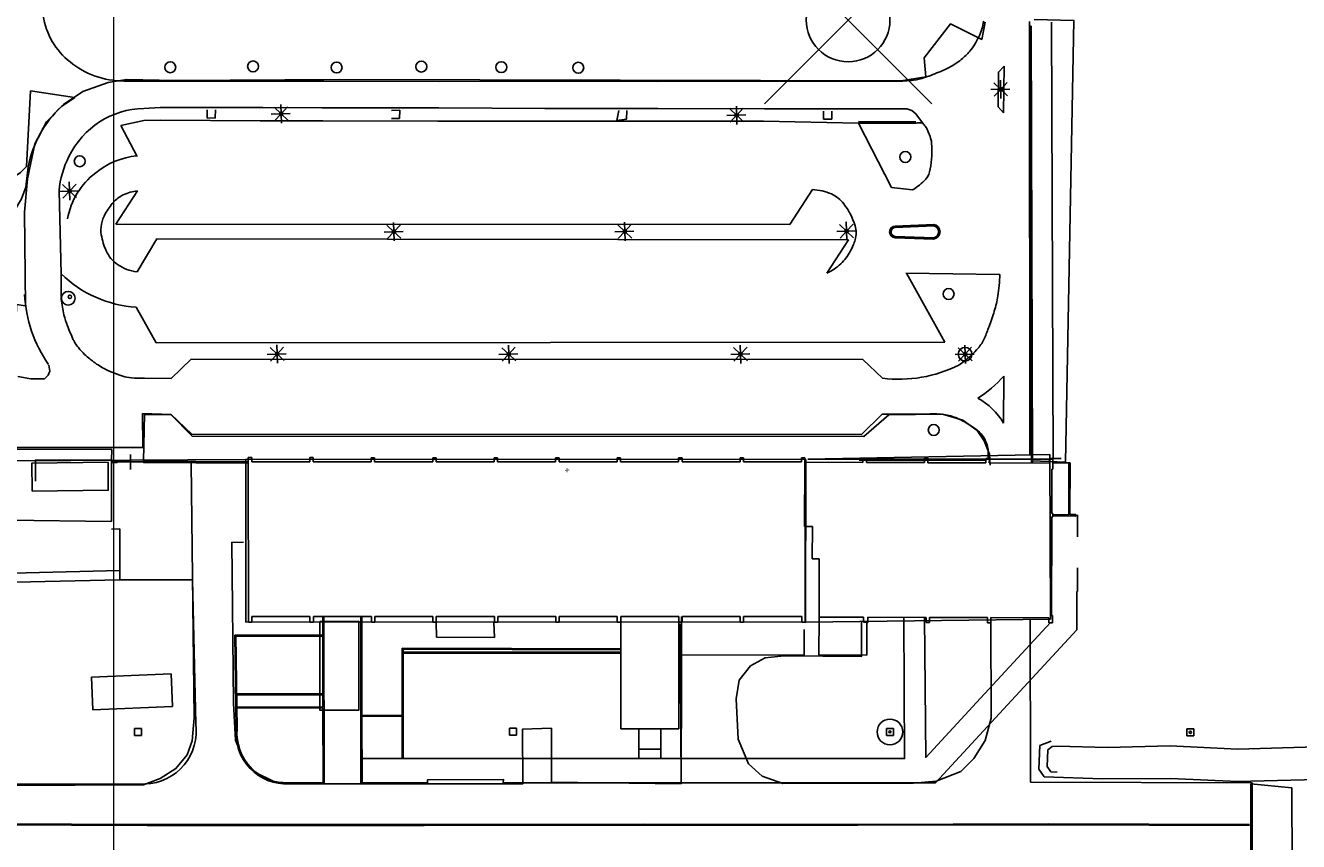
# Model space of a CAD drawing. Header units: metres. Extents: x 711 to 831, y 126 to 250.
# Tile 9 of 39: x 743.16 to 746.97, y 208.17 to 210.61. Entities that reach past the tile are written whole.
import ezdxf

# ---------------------------------------------------------------- set-up
doc = ezdxf.new("R2010")
doc.units = ezdxf.units.M
doc.header["$PDMODE"] = 35
doc.header["$PDSIZE"] = 0.25
for name, color, linetype in [('Scale_1-500', 253, 'CONTINUOUS'), ('x-Exist-Demolish$0$101', 253, 'CONTINUOUS'), ('x-Exist-Demolish$0$103', 253, 'CONTINUOUS'), ('x-Exist-Demolish$0$2', 253, 'CONTINUOUS'), ('x-Exist-Demolish$0$20-KAVEL', 253, 'CONTINUOUS'), ('x-Exist-Demolish$0$30-BUILD', 253, 'CONTINUOUS'), ('x-Exist-Demolish$0$707', 253, 'CONTINUOUS'), ('x-Exist-Demolish$0$711', 253, 'CONTINUOUS'), ('x-Exist-Demolish$0$723', 253, 'CONTINUOUS'), ('x-Exist-Demolish$0$725', 253, 'CONTINUOUS'), ('x-Exist-Demolish$0$731', 253, 'CONTINUOUS'), ('x-Exist-Demolish$0$732', 253, 'CONTINUOUS'), ('x-Exist-Demolish$0$734', 253, 'CONTINUOUS'), ('x-Exist-Demolish$0$738', 253, 'CONTINUOUS'), ('x-Exist-Demolish$0$746', 253, 'CONTINUOUS'), ('x-Exist-Demolish$0$749', 253, 'CONTINUOUS'), ('x-Exist-Demolish$0$759', 253, 'CONTINUOUS'), ('x-Exist-Demolish$0$766', 253, 'CONTINUOUS'), ('x-Exist-Demolish$0$775', 253, 'CONTINUOUS'), ('x-Exist-Demolish$0$781', 253, 'CONTINUOUS'), ('x-Exist-Demolish$0$792', 253, 'CONTINUOUS'), ('x-Exist-Demolish$0$798', 253, 'CONTINUOUS'), ('x-Exist-Demolish$0$999', 253, 'CONTINUOUS'), ('x-Exist-Demolish$0$LINASXX', 253, 'CONTINUOUS'), ('x-Exist-Demolish$0$NEO', 253, 'CONTINUOUS'), ('x-Exist-Demolish$0$RASTER', 253, 'x-Exist-Demolish$0$NIEUW$0$FENCE'), ('x-Exist-Demolish$0$TEXT2', 253, 'CONTINUOUS'), ('x-Exist-Demolish$0$Z', 253, 'CONTINUOUS')]:
    doc.layers.add(name, color=color, linetype=linetype)
doc.layers.add('X-XX-AL-TEKENBLAD_DEELKADER-G', color=1, linetype='CONTINUOUS', lineweight=18, plot=False)
doc.styles.add('x-Exist-Demolish$0$NIEUW$0$STANDARD', font='arial.ttf')
doc.styles.add('x-Exist-Demolish$0$Standard', font='arial.ttf')
doc.linetypes.add('x-Exist-Demolish$0$NIEUW$0$FENCE', pattern='A,12.5,-2.5,["X",x-Exist-Demolish$0$NIEUW$0$STANDARD,S=1.8,R=0,X=0,Y=-0.9],-3.75', length=18.75)

# ---------------------------------------------------------------- blocks, each defined once
blk = doc.blocks.new('*U22')
at = {"layer": 'X-XX-AL-TEKENBLAD_DEELKADER-G'}
blk.add_lwpolyline([(19053.89, 16658.61), (19018.81, 15511.15), (20400.16, 15468.91), (20435.25, 16616.37)], close=True, dxfattribs=at)

msp = doc.modelspace()

# ---------------------------------------------------------------- linework, layer by layer
at = {"layer": 'x-Exist-Demolish$0$101'}
msp.add_lwpolyline([(742.7279, 211.0852), (742.8772, 211.0923), (743.0123, 211.0952), (743.0631, 211.0005), (743.1141, 210.9901, -0.354173), (743.196, 210.9113), (743.2127, 210.8384), (743.2171, 210.6393, 0.187459), (743.2976, 210.5018, 0.169761), (743.4577, 210.4447), (743.6749, 210.4456)], format="xyb", dxfattribs=at)
for points in [[(743.7317, 210.3585), (743.7314, 210.3348), (743.7071, 210.3341), (743.7071, 210.3589)], [(744.2572, 210.3328), (744.2813, 210.3331), (744.2821, 210.3574), (744.2573, 210.3573)], [(744.9604, 210.3566), (744.9597, 210.3315), (744.9306, 210.3273), (744.9364, 210.3571)], [(745.5475, 210.3553), (745.548, 210.3313), (745.5724, 210.3312), (745.5725, 210.3552)], [(746.3057, 209.1503), (746.3057, 209.0841)], [(746.3056, 208.9922), (746.3056, 208.9211)], [(746.3041, 208.9212), (746.3036, 208.8066), (746.0973, 208.5829), (745.8817, 208.3502), (745.5257, 208.35), (745.0537, 208.3503), (744.5913, 208.3499), (744.5918, 208.3602), (744.3654, 208.3591), (744.3654, 208.3499), (744.1651, 208.3495)], [(744.1694, 208.4225), (744.4886, 208.4222), (744.8145, 208.4231), (745.263, 208.4228), (745.6544, 208.4229), (745.7895, 208.4224), (745.787, 208.844)], [(745.8491, 208.8438), (745.8531, 208.426), (746.0168, 208.6032), (746.2255, 208.8284)]]:
    msp.add_lwpolyline(points, dxfattribs=at)
msp.add_arc((743.5697, 209.8309), 0.4088, 183.1953, 214.5697, dxfattribs=at)
at = {"layer": 'x-Exist-Demolish$0$103'}
msp.add_lwpolyline([(743.3108, 210.3958), (743.1795, 210.4153), (743.1678, 210.1899), (743.15, 210.1715), (743.1017, 210.1387)], dxfattribs=at)
msp.add_lwpolyline([(743.1017, 210.0296), (743.1308, 210.0566), (743.1529, 210.0934), (743.1653, 210.1282), (743.1724, 210.1891, -0.156182), (743.2718, 210.3687), (743.3115, 210.3956)], format="xyb", dxfattribs=at)
at = {"layer": 'x-Exist-Demolish$0$2'}
for points, invisible_edges in [([(818.9406, 126.0717), (745.7354, 224.7199), (745.7144, 224.5981), (745.7065, 224.5215)], 9), ([(818.9406, 126.0717), (745.7065, 224.5215), (745.7029, 224.4367), (745.7071, 224.3665)], 9), ([(818.9406, 126.0717), (745.7071, 224.3665), (745.71, 224.2716), (745.6982, 224.1845)], 9), ([(818.9406, 126.0717), (745.6982, 224.1845), (745.6789, 224.1405), (745.654, 224.0778)], 9), ([(818.9406, 126.0717), (745.654, 224.0778), (745.6417, 224.0071), (745.6305, 223.8333)], 9), ([(818.9406, 126.0717), (745.6305, 223.8333), (745.6229, 223.7442), (745.6089, 223.6632)], 9), ([(818.9406, 126.0717), (745.6089, 223.6632), (745.6038, 223.6259), (745.6071, 223.5867)], 9), ([(818.9406, 126.0717), (745.6071, 223.5867), (745.598, 223.5472), (745.5823, 223.5178)], 9), ([(818.9406, 126.0717), (745.5823, 223.5178), (745.5727, 223.4976), (745.5779, 223.4626)], 9), ([(818.9406, 126.0717), (745.5779, 223.4626), (745.5709, 223.4232), (745.5581, 223.3691)], 9), ([(818.9406, 126.0717), (745.5581, 223.3691), (745.5305, 223.1905), (745.4962, 222.9643)], 9), ([(818.9406, 126.0717), (745.4962, 222.9643), (745.4798, 222.7242), (745.4544, 222.4052)], 9), ([(818.9406, 126.0717), (745.4544, 222.4052), (745.4322, 222.1195), (745.4213, 221.9335)], 9), ([(818.9406, 126.0717), (740.7537, 213.8783), (740.6035, 213.7606), (740.3713, 213.5794)], 9), ([(818.9406, 126.0717), (740.3713, 213.5794), (740.1665, 213.4366), (739.8765, 213.2757)], 9), ([(818.9406, 126.0717), (739.8765, 213.2757), (739.7556, 213.1971), (739.2435, 212.7437)], 9), ([(818.9406, 126.0717), (739.2435, 212.7437), (738.787, 212.3911), (737.9999, 211.7832)], 11), ([(818.9406, 126.0717), (737.9999, 211.7832), (737.8018, 211.6384), (737.3412, 211.3469)], 9), ([(818.9406, 126.0717), (737.3412, 211.3469), (736.8597, 211.0391), (736.1636, 210.5508)], 9), ([(818.9406, 126.0717), (736.1636, 210.5508), (734.8105, 209.5678), (734.1485, 209.0828)], 9), ([(818.9406, 126.0717), (734.1485, 209.0828), (733.4724, 208.5863), (732.7807, 208.1003)], 9)]:
    msp.add_3dface(points, dxfattribs=dict(at, invisible_edges=invisible_edges))
at = {"layer": 'x-Exist-Demolish$0$20-KAVEL'}
for points in [[(746.2279, 210.6203), (746.2337, 209.3162)], [(743.1261, 209.3113), (743.8238, 209.315)], [(746.2337, 209.3162), (745.5007, 209.3162)]]:
    msp.add_lwpolyline(points, dxfattribs=at)
at = {"layer": 'x-Exist-Demolish$0$30-BUILD'}
for points in [[(746.2236, 209.3298), (745.5007, 209.3162)], [(746.2252, 208.8381), (746.2236, 209.3298)], [(745.4941, 208.8292), (746.2252, 208.8381)]]:
    msp.add_lwpolyline(points, dxfattribs=at)
for points in [[(743.4109, 209.3072), (743.1836, 209.3046), (743.1846, 209.2209), (743.4118, 209.2235)], [(743.8226, 209.3157), (745.4944, 209.3148), (745.4941, 208.8292), (743.8224, 208.8301)], [(744.043, 208.8318), (744.0437, 208.5667), (744.1602, 208.567), (744.1595, 208.8321)]]:
    msp.add_lwpolyline(points, close=True, dxfattribs=at)
at = {"layer": 'x-Exist-Demolish$0$707'}
for points in [[(743.075, 208.2276), (743.5281, 208.2256)], [(743.075, 208.2247), (743.5281, 208.2228)], [(743.5281, 208.2256), (743.941, 208.2254)], [(743.5281, 208.2228), (743.941, 208.2226)], [(743.941, 208.2254), (744.3555, 208.226)], [(743.941, 208.2226), (744.3555, 208.2231)], [(744.3555, 208.226), (745.009, 208.2268)], [(744.3555, 208.2231), (745.009, 208.224)], [(745.009, 208.2268), (745.65, 208.226)], [(745.009, 208.224), (745.6499, 208.2232)], [(745.65, 208.226), (746.2192, 208.2272)], [(745.65, 208.2232), (746.2192, 208.2243)], [(746.2192, 208.2272), (746.8195, 208.2255)], [(746.2192, 208.2243), (746.8195, 208.2226)]]:
    msp.add_lwpolyline(points, dxfattribs=at)
at = {"layer": 'x-Exist-Demolish$0$711'}
for centre in [(743.5969, 210.4861), (743.844, 210.4884), (744.0935, 210.4852), (744.3465, 210.488), (744.5854, 210.4863), (744.8153, 210.4846), (745.7919, 210.2181), (743.3265, 210.2053), (745.9211, 209.8091), (745.8766, 209.4031)]:
    msp.add_circle(centre, 0.0163, dxfattribs=at)
at = {"layer": 'x-Exist-Demolish$0$723'}
for centre, radius in [((743.2921, 209.7965), 0.0204), ((745.9704, 209.6292), 0.0204), ((745.746, 208.5019), 0.0383)]:
    msp.add_circle(centre, radius, dxfattribs=at)
at = {"layer": 'x-Exist-Demolish$0$725'}
for points in [[(742.2214, 208.7035), (742.2214, 208.5967), (742.3721, 208.5647), (742.5246, 208.5702), (742.8224, 208.9421), (743.4464, 208.9557)], [(746.8239, 208.3473), (746.9456, 208.3355)], [(746.9456, 208.3355), (746.9506, 207.1589)]]:
    msp.add_lwpolyline(points, dxfattribs=at)
at = {"layer": 'x-Exist-Demolish$0$731'}
for points in [[(743.1945, 209.2503), (743.1948, 209.3137)], [(743.1948, 209.3137), (743.4218, 209.3127)], [(743.4215, 209.2527), (743.4218, 209.3127)], [(744.392, 208.7849), (744.3913, 208.8294)], [(744.5646, 208.7836), (744.5632, 208.8281)], [(745.1231, 208.512), (745.1232, 208.8461)], [(745.4893, 208.808), (745.4894, 208.7315)], [(744.392, 208.7849), (744.5646, 208.7836)], [(745.4894, 208.7315), (745.1232, 208.7316)]]:
    msp.add_lwpolyline(points, dxfattribs=at)
at = {"layer": 'x-Exist-Demolish$0$732'}
msp.add_lwpolyline([(745.6517, 210.3238), (745.8233, 210.3232)], dxfattribs=at)
at = {"layer": 'x-Exist-Demolish$0$734'}
for points in [[(743.4466, 209.1081), (743.4212, 209.1074)], [(743.4464, 208.9557), (743.4466, 209.1081)], [(743.6628, 208.9556), (743.4464, 208.9557)], [(744.9419, 208.5115), (744.942, 208.8292)], [(745.1153, 208.5115), (745.1154, 208.8289)], [(743.3617, 208.6652), (743.5998, 208.675)], [(743.5998, 208.675), (743.6038, 208.5779)], [(743.3613, 208.6652), (743.3653, 208.568)], [(743.3657, 208.568), (743.6038, 208.5779)], [(744.9419, 208.5115), (745.1156, 208.5115)], [(744.996, 208.4218), (744.996, 208.5116)], [(745.062, 208.4217), (745.062, 208.5116)], [(745.1224, 208.5121), (745.122, 208.4217)], [(744.9956, 208.4503), (745.062, 208.4503)], [(744.0569, 208.3468), (744.1664, 208.3478)]]:
    msp.add_lwpolyline(points, dxfattribs=at)
at = {"layer": 'x-Exist-Demolish$0$738'}
for points in [[(746.0744, 209.867), (745.793, 209.8711)], [(745.7957, 209.8711), (745.9099, 209.6651)], [(743.5547, 209.6638), (745.9099, 209.6651)], [(743.6595, 209.6142), (745.6646, 209.6133)], [(745.6646, 209.6133), (745.7236, 209.558)], [(745.9516, 209.597), (745.9667, 209.6079)], [(746.0857, 209.5638), (746.0855, 209.4237)], [(745.7227, 209.4503), (745.8597, 209.4507)], [(746.0394, 209.3459), (746.0394, 209.3184)], [(744.0525, 208.616), (744.0521, 208.8464)], [(744.056, 208.3468), (744.0552, 208.8464)], [(744.1664, 208.3478), (744.1656, 208.8464)], [(744.1692, 208.5518), (744.1687, 208.8464)], [(743.7897, 208.7904), (744.0523, 208.7908)], [(743.7934, 208.5106), (743.7897, 208.7904)], [(743.7965, 208.5106), (743.7927, 208.7905)], [(743.7897, 208.7874), (744.0523, 208.7877)], [(744.2895, 208.4217), (744.2892, 208.7521)], [(744.2892, 208.7521), (744.942, 208.7503)], [(744.2923, 208.7403), (744.2923, 208.7491)], [(744.2923, 208.7491), (744.942, 208.7472)], [(744.2923, 208.7403), (744.942, 208.7401)], [(744.2926, 208.4218), (744.2923, 208.7372)], [(744.2923, 208.7372), (744.942, 208.737)], [(743.792, 208.6157), (744.0525, 208.616)], [(743.792, 208.6126), (744.0525, 208.6129)], [(744.0526, 208.5765), (744.0525, 208.6129)], [(743.7925, 208.5762), (744.0526, 208.5765)], [(743.7925, 208.5732), (744.0526, 208.5734)], [(744.053, 208.3498), (744.0526, 208.5734)], [(744.1661, 208.5518), (744.1661, 208.5694)], [(744.1692, 208.5518), (744.2894, 208.5508)], [(744.1692, 208.5487), (744.2925, 208.5477)], [(744.1695, 208.3509), (744.1692, 208.5487)], [(743.9515, 208.3495), (744.053, 208.3498)], [(743.9515, 208.3465), (744.0569, 208.3468)]]:
    msp.add_lwpolyline(points, dxfattribs=at)
for points in [[(746.0681, 209.8032, 0.027508), (746.0744, 209.867)], [(746.0576, 209.7581, 0.038069), (746.0681, 209.8032)], [(746.042, 209.7121, 0.010846), (746.0576, 209.7581)], [(746.0283, 209.6774, 0.014121), (746.042, 209.7121)], [(746.0092, 209.6474, 0.080095), (746.0283, 209.6774)], [(745.9667, 209.6079, 0.048934), (746.0092, 209.6474)], [(745.7236, 209.558, 0.149802), (745.9516, 209.597)], [(746.0087, 209.4979, 0.065552), (746.0857, 209.5638)], [(746.0855, 209.4237, 0.131276), (746.0087, 209.4979)], [(745.9124, 209.4483, 0.057334), (745.8597, 209.4507)], [(745.9517, 209.4359, 0.073622), (745.9124, 209.4483)], [(745.9952, 209.411, 0.032875), (745.9517, 209.4359)], [(746.0184, 209.3917, 0.054614), (745.9952, 209.411)], [(746.0295, 209.3754, 0.084299), (746.0184, 209.3917)], [(746.0394, 209.3459, 0.053206), (746.0295, 209.3754)], [(743.7934, 208.5106, 0.449638), (743.9515, 208.3465)], [(743.7965, 208.5103, 0.449638), (743.9514, 208.3495)]]:
    msp.add_lwpolyline(points, format="xyb", dxfattribs=at)
at = {"layer": 'x-Exist-Demolish$0$746'}
for points in [[(746.1687, 209.3047), (746.1647, 210.6084)], [(746.1647, 210.6084), (746.1678, 210.6084)], [(746.1718, 209.3047), (746.1678, 210.6084)], [(746.0698, 210.471), (746.0689, 210.3676)], [(746.0698, 210.471), (746.0868, 210.4894)], [(746.0853, 210.3501), (746.0868, 210.4894)], [(743.559, 210.4442), (743.4595, 210.4446)], [(743.559, 210.4442), (743.8763, 210.4446)], [(743.8763, 210.4446), (744.0555, 210.4448)], [(744.0555, 210.4448), (744.4007, 210.4439)], [(744.4007, 210.4439), (744.7174, 210.4441)], [(744.7174, 210.4441), (745.0523, 210.4439)], [(745.0523, 210.4439), (745.374, 210.4445)], [(745.374, 210.4445), (745.765, 210.4443)], [(743.5177, 210.3632), (743.5662, 210.3654)], [(743.5662, 210.3654), (743.8737, 210.3658)], [(743.8737, 210.3658), (744.0495, 210.3649)], [(744.0495, 210.3649), (744.3992, 210.3647)], [(744.3992, 210.3647), (744.7154, 210.3633)], [(744.7154, 210.3633), (745.0533, 210.3631)], [(745.0533, 210.3631), (745.3713, 210.3616)], [(745.3713, 210.3616), (745.6495, 210.3614)], [(745.6495, 210.3614), (745.7963, 210.3615)], [(745.7963, 210.3615), (745.811, 210.3572)], [(745.811, 210.3572), (745.8235, 210.3468)], [(746.0853, 210.3501), (746.0689, 210.3676)], [(743.4494, 210.3125), (743.5176, 210.3269)], [(743.4984, 210.22), (743.4494, 210.3125)], [(743.5176, 210.3269), (743.568, 210.3281)], [(743.568, 210.3281), (743.8654, 210.3265)], [(743.8654, 210.3265), (744.0521, 210.3264)], [(744.0521, 210.3264), (744.3961, 210.3255)], [(744.3961, 210.3255), (744.7138, 210.325)], [(744.7138, 210.325), (745.0563, 210.3254)], [(745.0563, 210.3254), (745.3681, 210.3247)], [(745.3681, 210.3247), (745.6523, 210.3187)], [(745.6523, 210.3187), (745.8247, 210.3191)], [(745.6523, 210.3187), (745.7506, 210.127)], [(745.8235, 210.3468), (745.8466, 210.3164)], [(745.4473, 210.0162), (745.5142, 210.1206)], [(745.7506, 210.127), (745.8135, 210.1203)], [(743.2711, 209.8689), (743.2649, 210.1169)], [(743.4342, 210.0172), (743.4994, 210.117)], [(743.4342, 210.0172), (745.4473, 210.0162)], [(745.7618, 210.012), (745.8766, 210.0171)], [(745.762, 210.0079), (745.8767, 210.013)], [(743.4975, 209.8749), (743.5566, 209.9742)], [(743.5566, 209.9742), (745.622, 209.9707)], [(745.5579, 209.871), (745.622, 209.9707)], [(745.7613, 209.9771), (745.8765, 209.9731)], [(745.7614, 209.9812), (745.8766, 209.9772)], [(743.2711, 209.8689), (743.2711, 209.7942)], [(743.4955, 209.77), (743.5547, 209.6638)], [(743.2341, 209.5964), (743.2368, 209.5793)], [(743.5998, 209.557), (743.6595, 209.6142)], [(743.1809, 209.556), (743.1413, 209.5624)], [(743.2212, 209.5555), (743.1809, 209.556)], [(743.2318, 209.5664), (743.2212, 209.5555)], [(743.2368, 209.5793), (743.2318, 209.5664)], [(743.5197, 209.5583), (743.5998, 209.557)], [(743.5198, 209.45), (743.5173, 209.3099)], [(743.5186, 209.4498), (743.5997, 209.4491)], [(743.5997, 209.4491), (743.6612, 209.3907)], [(745.6615, 209.3901), (745.7227, 209.4503)], [(743.6594, 209.3906), (745.6615, 209.3901)]]:
    msp.add_lwpolyline(points, dxfattribs=at)
for points in [[(743.5177, 210.3632, 0.281321), (743.2944, 210.2199)], [(745.8394, 210.3203, 0.102182), (745.8247, 210.3191)], [(745.8466, 210.3164, 0.187338), (745.8394, 210.3203)], [(745.8541, 210.306, 0.0416), (745.8466, 210.3164)], [(745.8604, 210.2934, 0.038109), (745.8541, 210.306)], [(745.8675, 210.2746, 0.012958), (745.8604, 210.2934)], [(745.8692, 210.2679, 0.038), (745.8675, 210.2746)], [(745.8699, 210.2625, 0.029395), (745.8692, 210.2679)], [(745.8711, 210.2395, 0.006903), (745.8699, 210.2625)], [(745.8707, 210.2214, 0.030548), (745.8711, 210.2395)], [(743.2944, 210.2199, 0.097181), (743.2649, 210.1169)], [(743.4971, 210.2214, 0.149924), (743.3741, 210.1707)], [(745.8663, 210.1823, 0.014092), (745.8707, 210.2214)], [(743.3741, 210.1707, 0.190439), (743.2901, 210.0332)], [(745.8528, 210.1522, 0.142243), (745.8663, 210.1823)], [(745.5712, 210.1077, 0.100662), (745.5142, 210.1206)], [(745.8135, 210.1203, 0.091829), (745.8528, 210.1522)], [(743.427, 210.0829, 0.057766), (743.4028, 210.0485)], [(743.4563, 210.1048, 0.100956), (743.427, 210.0829)], [(743.4994, 210.117, 0.082131), (743.4563, 210.1048)], [(745.6082, 210.0782, 0.12483), (745.5712, 210.1077)], [(743.4028, 210.0485, 0.073059), (743.3914, 210.0172)], [(745.6419, 210.0131, 0.086629), (745.6082, 210.0782)], [(743.3914, 210.0172, 0.09622), (743.3909, 209.9856)], [(745.642, 209.9708, 0.152167), (745.6419, 210.0131)], [(745.7618, 210.012, 0.944443), (745.7613, 209.9771)], [(745.762, 210.0079, 0.944443), (745.7616, 209.9812, 0.944443)], [(745.8759, 209.9771, 0.865905), (745.876, 210.013, 0.865905)], [(745.8765, 209.9731, 0.865905), (745.8766, 210.0171)], [(743.3909, 209.9856, 0.06024), (743.4057, 209.9377)], [(745.6361, 209.9546, 0.026041), (745.642, 209.9708)], [(743.4057, 209.9377, 0.138964), (743.4393, 209.8973)], [(745.5994, 209.8996, 0.082709), (745.627, 209.9357)], [(745.627, 209.9357, 0.021267), (745.6361, 209.9546)], [(743.4393, 209.8973, 0.116191), (743.4975, 209.8749)], [(745.5579, 209.871, 0.074376), (745.5994, 209.8996)], [(743.2711, 209.8689, 0.179879), (743.4955, 209.77)], [(743.2711, 209.7942, 0.028218), (743.2794, 209.7466)], [(743.2794, 209.7466, 0.039658), (743.2898, 209.7139)], [(743.2898, 209.7139, 0.007309), (743.3073, 209.6726)], [(743.3073, 209.6726, 0.03286), (743.312, 209.6637)], [(743.312, 209.6637, 0.037712), (743.3225, 209.649)], [(743.3225, 209.649, 0.025042), (743.3411, 209.629)], [(743.3411, 209.629, 0.040451), (743.3723, 209.6032)], [(743.3723, 209.6032, 0.038455), (743.4089, 209.5815)], [(743.4089, 209.5815, 0.023674), (743.4228, 209.5755)], [(743.4228, 209.5755, 0.010561), (743.4547, 209.5642)], [(743.4547, 209.5642, 0.057711), (743.4807, 209.5588)], [(743.4807, 209.5588, 0.038992), (743.5197, 209.5583)]]:
    msp.add_lwpolyline(points, format="xyb", dxfattribs=at)
at = {"layer": 'x-Exist-Demolish$0$749'}
for points in [[(746.0115, 210.5772, 0.066647), (746.0259, 210.6234)], [(745.9846, 210.5344, 0.063794), (746.0115, 210.5772)], [(745.9226, 210.4853, 0.044554), (745.9587, 210.5089)], [(745.9587, 210.5089, 0.052878), (745.9846, 210.5344)], [(745.8494, 210.4552, 0.013317), (745.8981, 210.4737)], [(745.8981, 210.4737, 0.025582), (745.9226, 210.4853)], [(745.765, 210.4443, 0.033909), (745.8166, 210.4474)], [(745.8166, 210.4474, 0.052138), (745.8494, 210.4552)], [(743.5223, 208.3467, 0.449136), (743.6727, 208.5273)]]:
    msp.add_lwpolyline(points, format="xyb", dxfattribs=at)
for points in [[(742.5268, 208.9612), (743.4462, 208.9836)], [(743.6628, 208.9556), (743.6727, 208.5273)], [(743.0799, 208.3463), (743.5223, 208.3467)]]:
    msp.add_lwpolyline(points, dxfattribs=at)
at = {"layer": 'x-Exist-Demolish$0$759'}
for points in [[(746.0766, 210.42), (746.0558, 210.4396)], [(746.0775, 210.3925), (746.0758, 210.4475)], [(746.0962, 210.4408), (746.0767, 210.42)], [(746.0473, 210.4191), (746.1041, 210.4209)], [(746.0766, 210.42), (746.0571, 210.3992)], [(746.0974, 210.4005), (746.0767, 210.42)], [(743.8984, 210.3461), (743.9553, 210.3478)], [(743.9278, 210.347), (743.907, 210.3666)], [(743.9286, 210.3195), (743.9269, 210.3745)], [(743.9473, 210.3678), (743.9278, 210.347)], [(745.2882, 210.3426), (745.2674, 210.3622)], [(745.2891, 210.3151), (745.2874, 210.3702)], [(745.3078, 210.3634), (745.2883, 210.3427)], [(743.9278, 210.347), (743.9082, 210.3262)], [(743.9486, 210.3274), (743.9278, 210.347)], [(745.2589, 210.3417), (745.3158, 210.3435)], [(745.2882, 210.3426), (745.2687, 210.3218)], [(745.309, 210.3231), (745.2883, 210.3427)], [(743.296, 210.1165), (743.2752, 210.136)], [(743.2968, 210.089), (743.2951, 210.144)], [(743.3156, 210.1373), (743.296, 210.1165)], [(743.2666, 210.1156), (743.3235, 210.1173)], [(743.296, 210.1165), (743.2764, 210.0957)], [(743.3168, 210.0969), (743.296, 210.1165)], [(744.2646, 209.9951), (744.2438, 210.0147)], [(744.2654, 209.9676), (744.2637, 210.0226)], [(744.2841, 210.0159), (744.2646, 209.9951)], [(744.9541, 209.9957), (744.9333, 210.0153)], [(744.9549, 209.9682), (744.9532, 210.0233)], [(744.9736, 210.0165), (744.9541, 209.9958)], [(745.6165, 209.9969), (745.5957, 210.0165)], [(745.6174, 209.9694), (745.6157, 210.0244)], [(745.6361, 210.0177), (745.6166, 209.9969)], [(744.2352, 209.9942), (744.2921, 209.9959)], [(744.2646, 209.9951), (744.245, 209.9743)], [(744.2854, 209.9755), (744.2646, 209.9951)], [(744.9247, 209.9948), (744.9816, 209.9966)], [(744.9541, 209.9957), (744.9345, 209.9749)], [(744.9749, 209.9762), (744.9541, 209.9958)], [(745.5872, 209.996), (745.6441, 209.9977)], [(745.6165, 209.9969), (745.597, 209.9761)], [(745.6373, 209.9773), (745.6166, 209.9969)], [(743.8864, 209.6289), (743.9433, 209.6307)], [(743.9158, 209.6298), (743.895, 209.6494)], [(743.9158, 209.6298), (743.8962, 209.609)], [(743.9166, 209.6023), (743.915, 209.6573)], [(743.9354, 209.6506), (743.9158, 209.6298)], [(743.9366, 209.6102), (743.9158, 209.6298)], [(744.5783, 209.6283), (744.6352, 209.6301)], [(744.6077, 209.6292), (744.5869, 209.6488)], [(744.6077, 209.6292), (744.5881, 209.6084)], [(744.6085, 209.6017), (744.6068, 209.6568)], [(744.6272, 209.65), (744.6077, 209.6293)], [(744.6285, 209.6097), (744.6077, 209.6293)], [(745.2704, 209.6285), (745.3273, 209.6302)], [(745.2997, 209.6294), (745.2789, 209.649)], [(745.2997, 209.6294), (745.2802, 209.6086)], [(745.3006, 209.6019), (745.2989, 209.6569)], [(745.3193, 209.6502), (745.2998, 209.6294)], [(745.3205, 209.6098), (745.2998, 209.6294)], [(745.941, 209.6283), (745.9979, 209.63)], [(745.9704, 209.6292), (745.9496, 209.6488)], [(745.9704, 209.6292), (745.9508, 209.6084)], [(745.9712, 209.6017), (745.9695, 209.6567)], [(745.9899, 209.65), (745.9704, 209.6292)], [(745.9912, 209.6096), (745.9704, 209.6292)], [(743.5109, 208.5117), (743.4905, 208.5117)], [(743.4905, 208.5117), (743.4905, 208.4913)], [(743.5109, 208.4913), (743.4905, 208.4913)], [(743.5109, 208.5117), (743.5109, 208.4913)], [(744.6307, 208.5128), (744.6103, 208.5129)], [(744.6103, 208.5129), (744.6103, 208.4925)], [(744.6307, 208.4924), (744.6103, 208.4925)], [(744.6307, 208.5128), (744.6307, 208.4924)], [(745.7358, 208.5121), (745.7358, 208.4917)], [(745.7562, 208.5121), (745.7358, 208.5121)], [(745.7562, 208.4917), (745.7358, 208.4917)], [(745.7562, 208.5121), (745.7562, 208.4917)], [(746.6532, 208.5109), (746.6328, 208.5109)], [(746.6328, 208.5109), (746.6328, 208.4905)], [(746.6532, 208.4905), (746.6328, 208.4905)], [(746.6532, 208.5109), (746.6532, 208.4905)]]:
    msp.add_lwpolyline(points, dxfattribs=at)
for centre, radius in [((746.0766, 210.42), 0.0051), ((743.9278, 210.347), 0.0051), ((745.2882, 210.3426), 0.0051), ((743.296, 210.1165), 0.0051), ((744.2646, 209.9951), 0.0051), ((744.9541, 209.9957), 0.0051), ((745.6165, 209.9969), 0.0051), ((743.2971, 209.8008), 0.0051), ((743.9158, 209.6298), 0.0051), ((744.6077, 209.6292), 0.0051), ((745.2997, 209.6294), 0.0051), ((745.9704, 209.6292), 0.0051), ((745.746, 208.5019), 0.00306), ((746.643, 208.5007), 0.00306)]:
    msp.add_circle(centre, radius, dxfattribs=at)
at = {"layer": 'x-Exist-Demolish$0$766'}
for points in [[(743.4212, 209.1296), (743.4218, 209.3127)], [(743.4231, 209.3064), (743.4384, 209.3063)], [(743.4232, 209.3104), (743.4384, 209.3104)], [(743.4384, 209.3104), (743.4384, 209.3063)], [(743.5173, 209.3099), (743.5173, 209.3058)], [(743.8299, 209.3085), (743.5173, 209.3099)], [(743.8298, 209.3044), (743.5173, 209.3058)], [(743.1115, 209.134), (743.4212, 209.1296)]]:
    msp.add_lwpolyline(points, dxfattribs=at)
at = {"layer": 'x-Exist-Demolish$0$775'}
for points in [[(743.478, 209.3305), (743.4777, 209.2857)], [(743.4384, 209.3093), (743.5173, 209.3068)], [(743.4384, 209.3073), (743.5173, 209.3089)]]:
    msp.add_lwpolyline(points, dxfattribs=at)
for points in [[(743.4384, 209.3073, 1), (743.4384, 209.3093)], [(743.5173, 209.3089, 1), (743.5173, 209.3068)]]:
    msp.add_lwpolyline(points, format="xyb", dxfattribs=at)
at = {"layer": 'x-Exist-Demolish$0$781'}
msp.add_lwpolyline([(746.8239, 208.3473), (746.826, 207.1589)], dxfattribs=at)
at = {"layer": 'x-Exist-Demolish$0$792'}
for points in [[(743.4221, 209.3446), (742.8561, 209.3472)], [(743.4221, 209.3446), (743.4218, 209.3127)]]:
    msp.add_lwpolyline(points, dxfattribs=at)
at = {"layer": 'x-Exist-Demolish$0$798'}
for points in [[(746.2456, 208.4596), (746.3958, 208.4556)], [(746.3958, 208.4556), (746.5826, 208.4601)], [(746.5826, 208.4601), (746.7838, 208.4501)], [(746.7838, 208.4501), (747.0198, 208.457)], [(746.3808, 208.362), (746.2064, 208.3683)], [(746.5844, 208.3628), (746.3808, 208.362)], [(746.7841, 208.3543), (746.5844, 208.3628)], [(747.0223, 208.3595), (746.7841, 208.3543)]]:
    msp.add_lwpolyline(points, dxfattribs=at)
at = {"layer": 'x-Exist-Demolish$0$999'}
for points in [[(746.1904, 208.3908), (746.1939, 208.461)], [(746.1939, 208.461), (746.2273, 208.4743)], [(746.2177, 208.4486), (746.2154, 208.3984)], [(746.2177, 208.4486), (746.23, 208.4587)], [(746.23, 208.4587), (746.2456, 208.4596)], [(746.2064, 208.3683), (746.1904, 208.3908)], [(746.2262, 208.3825), (746.2154, 208.3984)], [(746.2449, 208.3821), (746.2262, 208.3825)]]:
    msp.add_lwpolyline(points, dxfattribs=at)
at = {"layer": 'x-Exist-Demolish$0$LINASXX'}
for points in [[(746.3009, 209.1505), (746.3009, 209.1464)], [(745.5344, 208.8448), (745.534, 208.7316), (745.6768, 208.7311), (745.6771, 208.829)]]:
    msp.add_lwpolyline(points, dxfattribs=at)
at = {"layer": 'x-Exist-Demolish$0$NEO'}
msp.add_lwpolyline([(746.2568, 209.3179), (746.2325, 209.3181)], dxfattribs=at)
at = {"layer": 'x-Exist-Demolish$0$RASTER'}
for points in [[(746.1767, 210.6282), (746.2954, 210.6259), (746.2706, 209.3068), (746.1702, 209.3114)], [(745.6539, 209.3128), (746.0303, 209.3119)]]:
    msp.add_lwpolyline(points, dxfattribs=at)
msp.add_point((745.6211, 210.6272), dxfattribs=at)
at = {"layer": 'x-Exist-Demolish$0$TEXT2'}
msp.add_line((745.6804, 208.829), (745.6669, 208.8291), dxfattribs=at)
for points in [[(743.8304, 208.8296), (743.8299, 209.3207)], [(743.8299, 209.3207), (743.8401, 209.3207)], [(743.8299, 209.3085), (743.8299, 209.3085)], [(743.84, 209.3085), (743.8401, 209.3207)], [(743.84, 209.3085), (744.0134, 209.3084)], [(744.0134, 209.3207), (744.0236, 209.3207)], [(744.0134, 209.3084), (744.0134, 209.3207)], [(744.0236, 209.3084), (744.0236, 209.3207)], [(744.0236, 209.3084), (744.197, 209.3084)], [(744.197, 209.3206), (744.2072, 209.3206)], [(744.197, 209.3084), (744.197, 209.3206)], [(744.2072, 209.3084), (744.2072, 209.3206)], [(744.2072, 209.3084), (744.3805, 209.3084)], [(744.3805, 209.3206), (744.3907, 209.3206)], [(744.3805, 209.3084), (744.3805, 209.3206)], [(744.3907, 209.3084), (744.3907, 209.3206)], [(744.3907, 209.3084), (744.5641, 209.3083)], [(744.5641, 209.3206), (744.5743, 209.3206)], [(744.5641, 209.3083), (744.5641, 209.3206)], [(744.5743, 209.3083), (744.5743, 209.3206)], [(744.5743, 209.3083), (744.7477, 209.3083)], [(744.7477, 209.3205), (744.7579, 209.3205)], [(744.7477, 209.3083), (744.7477, 209.3205)], [(744.7579, 209.3083), (744.7579, 209.3205)], [(744.7579, 209.3083), (744.9312, 209.3082)], [(744.9312, 209.3205), (744.9414, 209.3205)], [(744.9312, 209.3082), (744.9312, 209.3205)], [(744.9414, 209.3082), (744.9414, 209.3205)], [(744.9414, 209.3082), (745.1148, 209.3082)], [(745.1148, 209.3204), (745.125, 209.3204)], [(745.1148, 209.3082), (745.1148, 209.3204)], [(745.125, 209.3082), (745.125, 209.3204)], [(745.125, 209.3082), (745.2984, 209.3082)], [(745.2984, 209.3204), (745.3086, 209.3204)], [(745.2984, 209.3082), (745.2984, 209.3204)], [(745.3086, 209.3082), (745.3086, 209.3204)], [(745.3086, 209.3082), (745.4819, 209.3081)], [(745.4819, 209.3204), (745.4921, 209.3204)], [(745.4819, 209.3081), (745.4819, 209.3204)], [(745.4819, 209.3203), (745.4819, 209.3081)], [(745.4856, 209.3204), (745.4921, 209.3204)], [(745.4909, 209.1155), (745.4921, 209.3081)], [(745.4921, 209.3204), (745.492, 209.3071)], [(745.492, 209.3071), (745.6654, 209.3066)], [(745.6654, 209.3194), (745.6756, 209.3194)], [(745.6654, 209.3066), (745.6654, 209.3194)], [(745.6756, 209.3194), (745.6756, 209.3062)], [(745.6756, 209.3062), (745.849, 209.3057)], [(745.849, 209.3057), (745.849, 209.3189)], [(745.849, 209.3189), (745.8592, 209.3189)], [(745.8592, 209.3189), (745.8592, 209.3056)], [(745.8592, 209.3056), (746.0325, 209.3051)], [(746.0325, 209.3051), (746.0326, 209.3184)], [(746.0326, 209.3184), (746.0428, 209.3183)], [(746.0428, 209.3183), (746.0427, 209.3051)], [(746.0427, 209.3051), (746.2222, 209.3046)], [(746.2222, 209.3046), (746.2223, 209.3182)], [(746.2325, 209.3181), (746.2223, 209.3182)], [(746.2295, 209.2865), (746.2291, 209.1544)], [(746.2324, 209.2865), (746.2295, 209.2865)], [(746.2325, 209.3181), (746.2324, 209.2865)], [(746.284, 209.3047), (746.2324, 209.3049)], [(746.2797, 209.1499), (746.2801, 209.3048)], [(746.284, 209.3047), (746.2836, 209.1505)], [(746.2291, 209.1442), (746.2283, 208.8495)], [(746.2291, 209.1544), (746.232, 209.1544)], [(746.232, 209.1442), (746.2291, 209.1442)], [(746.232, 209.1544), (746.232, 209.1442)], [(746.232, 209.1501), (746.2797, 209.1499)], [(746.3009, 209.1464), (746.232, 209.1466)], [(746.2836, 209.1505), (746.3009, 209.1505)], [(745.5144, 209.1155), (745.4909, 209.1155)], [(745.4925, 209.1155), (745.493, 208.8291)], [(745.5141, 209.0186), (745.5144, 209.1155)], [(745.5349, 209.0185), (745.5141, 209.0186)], [(745.5344, 208.8448), (745.5349, 209.0185)], [(743.8304, 208.8296), (743.8406, 208.8296)], [(743.8406, 208.8465), (744.014, 208.8464)], [(743.8406, 208.8465), (743.8406, 208.8296)], [(744.014, 208.8464), (744.014, 208.8295)], [(744.014, 208.8295), (744.0242, 208.8295)], [(744.0242, 208.8464), (744.1976, 208.8464)], [(744.0242, 208.8464), (744.0242, 208.8295)], [(744.1976, 208.8464), (744.1976, 208.8294)], [(744.1976, 208.8294), (744.2078, 208.8294)], [(744.2078, 208.8464), (744.3811, 208.8463)], [(744.2078, 208.8464), (744.2078, 208.8294)], [(744.3811, 208.8463), (744.3811, 208.8294)], [(744.3811, 208.8294), (744.3913, 208.8294)], [(744.3913, 208.8463), (744.5647, 208.8463)], [(744.3913, 208.8463), (744.3913, 208.8294)], [(744.5647, 208.8463), (744.5647, 208.8293)], [(744.5647, 208.8293), (744.5749, 208.8293)], [(744.5749, 208.8463), (744.7482, 208.8462)], [(744.5749, 208.8463), (744.5749, 208.8293)], [(744.7482, 208.8462), (744.7482, 208.8293)], [(744.7482, 208.8293), (744.7584, 208.8293)], [(744.7584, 208.8462), (744.7584, 208.8293)], [(744.7584, 208.8462), (744.9318, 208.8462)], [(744.9318, 208.8462), (744.9318, 208.8292)], [(744.9318, 208.8292), (744.942, 208.8292)], [(744.942, 208.8462), (744.942, 208.8292)], [(744.942, 208.8462), (745.1154, 208.8461)], [(745.1154, 208.8461), (745.1154, 208.8292)], [(745.1154, 208.8292), (745.1256, 208.8292)], [(745.1256, 208.8461), (745.2989, 208.8461)], [(745.1256, 208.8461), (745.1256, 208.8292)], [(745.2989, 208.8461), (745.2989, 208.8291)], [(745.2989, 208.8291), (745.3091, 208.8291)], [(745.3091, 208.8461), (745.4828, 208.846)], [(745.3091, 208.8461), (745.3091, 208.8291)], [(745.4828, 208.846), (745.4828, 208.8291)], [(745.4828, 208.8291), (745.493, 208.8291)], [(745.6669, 208.8444), (745.5344, 208.8448)], [(745.6669, 208.8291), (745.6669, 208.8444)], [(745.8538, 208.8438), (745.6804, 208.8443)], [(745.6804, 208.8443), (745.6804, 208.829)], [(745.8537, 208.8285), (745.8538, 208.8438)], [(745.8639, 208.8285), (745.8537, 208.8285)], [(745.864, 208.8438), (745.8639, 208.8285)], [(746.0373, 208.8433), (745.864, 208.8438)], [(746.0373, 208.828), (746.0373, 208.8433)], [(746.0475, 208.828), (746.0373, 208.828)], [(746.2209, 208.8428), (746.0475, 208.8433)], [(746.0475, 208.8433), (746.0475, 208.828)], [(746.2208, 208.8275), (746.2209, 208.8428)], [(746.231, 208.8274), (746.2208, 208.8275)], [(746.2283, 208.8495), (746.2311, 208.8495)], [(746.2311, 208.8495), (746.231, 208.8274)]]:
    msp.add_lwpolyline(points, dxfattribs=at)
at = {"layer": 'x-Exist-Demolish$0$Z'}
for points in [[(745.7788, 210.4452), (745.8527, 210.4574), (745.8485, 210.5142), (745.9271, 210.6158), (746.0202, 210.569), (746.0301, 210.6205)], [(746.1639, 209.3287), (746.1622, 210.6223)], [(743.5145, 209.3509), (743.1281, 209.3514), (743.1373, 209.7779), (743.1647, 209.7738), (743.1611, 210.0537), (743.1704, 210.1531), (743.192, 210.2578), (743.2271, 210.3233), (743.2776, 210.3744), (743.3358, 210.4134), (743.4118, 210.4405), (743.466, 210.4496), (743.6122, 210.4466), (744.1025, 210.4492), (745.7788, 210.4452)], [(743.5145, 209.3509), (743.5143, 209.4522), (743.5986, 209.4498), (743.6625, 209.3849), (745.6676, 209.3842)], [(745.6676, 209.3842), (745.7424, 209.4485), (745.9033, 209.4509), (745.9633, 209.4329), (746.0063, 209.402), (746.0271, 209.3705), (746.0432, 209.3313), (746.0456, 209.2986)], [(743.5168, 208.3445), (743.5662, 208.3625), (743.6137, 208.3926), (743.6476, 208.4333), (743.6618, 208.4756), (743.6685, 208.5441), (743.6596, 209.3039)], [(743.9827, 208.3466), (743.9077, 208.3531), (743.8495, 208.3822), (743.8131, 208.4229), (743.7916, 208.4774), (743.786, 208.5873), (743.7802, 209.0674), (743.8153, 209.0685)], [(746.0469, 208.8359), (746.0478, 208.543), (746.03, 208.4763), (745.9964, 208.4224), (745.958, 208.3838), (745.884, 208.3551), (745.816, 208.3486), (745.4264, 208.3477), (745.3641, 208.37), (745.3233, 208.4063), (745.2924, 208.4802), (745.2865, 208.6012), (745.2959, 208.6566), (745.3298, 208.6995), (745.3731, 208.7228), (745.4301, 208.729), (745.6613, 208.7272), (745.6615, 208.8312)], [(746.1652, 208.3517), (746.1645, 208.8374)], [(745.1226, 208.3472), (745.1194, 208.8242)], [(743.9827, 208.3466), (744.6497, 208.3472), (744.6491, 208.5102), (744.7349, 208.5128), (744.7354, 208.352), (745.1226, 208.3472)], [(742.2908, 208.3379), (743.5168, 208.3445)], [(746.8279, 208.3499), (746.1652, 208.3517)], [(746.8278, 206.9448), (746.8279, 208.3499)]]:
    msp.add_lwpolyline(points, dxfattribs=at)

# ---------------------------------------------------------------- texts
at = {"layer": 'x-Exist-Demolish$0$TEXT2', "style": 'x-Exist-Demolish$0$Standard'}
msp.add_text('+', height=0.0184, rotation=0.8515, dxfattribs=at).set_placement((744.7745, 209.2743))

# ---------------------------------------------------------------- next in the draw order: block references
at = {"layer": 'Scale_1-500', "xscale": 0.02038089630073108, "yscale": 0.02038089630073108, "zscale": 0.02038089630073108, "rotation": 1.751488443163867}
msp.add_blockref('*U22', (337.4849, -133.3271), dxfattribs=at)

doc.saveas('drawing.dxf')
